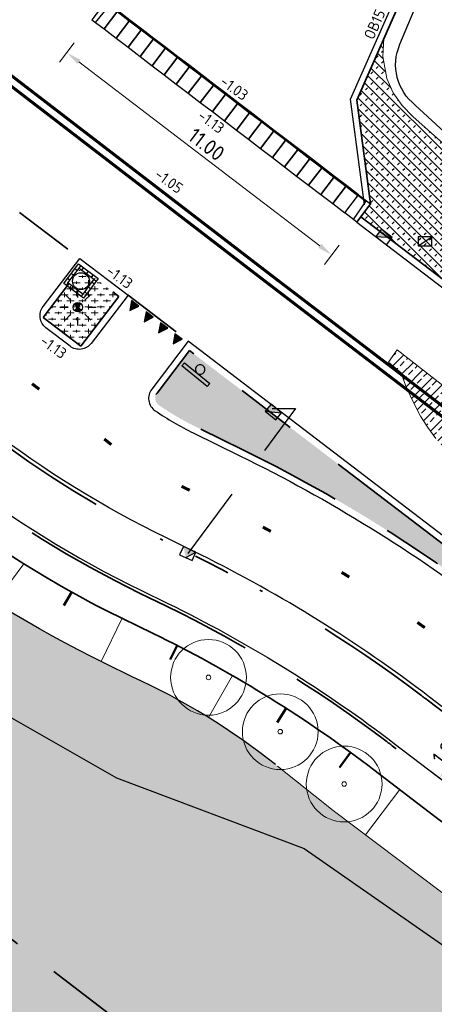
# Model space of a CAD drawing. Header units: metres. Extents: x -1 to 222837, y -2 to 853657.
# Tile 199 of 256: x 111236 to 111250, y 426572 to 426605. Entities that reach past the tile are written whole.
import ezdxf
from ezdxf.enums import TextEntityAlignment as Align

# ---------------------------------------------------------------- set-up
doc = ezdxf.new("R2010")
doc.units = ezdxf.units.M
doc.header["$XCLIPFRAME"] = 0
for name, pattern in [('1-1', [20, 10, -10]), ('AL-TEKENBLADGRENS', [11.5, 2.5, -1.5, 1, -1.5, 1, -1.5, 2.5]), ('RI-HWA_KOLKAANSLUITING', [4.3, 2.5, -1.8]), ('VH-AMSTELBAND', [30, 16, -4, 0, -2, 2, -2, 0, -4]), ('VH-OPSLUITBAND_100X200', [16, 8, -2, 4, -2]), ('VH-TROTTOIRBAND_130-150', [15, 5, -2, 2, -2, 2, -2]), ('XX-HIDDEN', [4, 2, -2])]:
    doc.linetypes.add(name, pattern=pattern)
doc.layers.add('A- Bestaand water', color=7, linetype='Continuous', true_color=0x5cadff)
for name, color, linetype in [('A-Maatvoering', 30, 'Continuous'), ('BORD-ZWART', 7, 'Continuous'), ('GreenToColour', 30, 'Continuous'), ('STEDIN BOVENGRONDS', 7, 'Continuous'), ('Verkeersbord', 7, 'Continuous'), ('X-REF', 7, 'Continuous')]:
    doc.layers.add(name, color=color, linetype=linetype)
for name, color, linetype, lineweight in [('B-ALG', 8, 'Continuous', 5), ('B-ALG_BEstaand asfalt', 8, 'Continuous', 5), ('B-GRN-BOOM', 74, 'Continuous', 15), ('B-GRS-WERKGRENS', 4, 'WERKGRENS', 25), ('B-GV-GR-BOOM-S', 95, 'Continuous', 13), ('B-OI-RI-GWA_KOLK-S', 30, 'Continuous', 30), ('B-OI-RI-GWA_RIOOLPUT-S', 30, 'Continuous', 30), ('Inritband', 200, 'Continuous', 25), ('N-KL-RIOOL-PUTDEKSEL', 10, 'Continuous', 25), ('N-WE-GR-BOS-A', 42, 'Continuous', 18), ('N-WE-GW-BERM-G', 90, 'Continuous', 35), ('N-WE-GW-TALUDARCERING_KORT-G', 90, 'Continuous', 50), ('N-WE-GW-TALUDARCERING_LANG-G', 90, 'Continuous', 18), ('N-WE-RI-HWA_KOLK-S', 150, 'Continuous', 25), ('N-WE-VH-KANTOPSLUITING_OB 150 250', 140, 'VH-OPSLUITBAND_100X200', 35), ('N-WE-VH-KANTOPSLUITING_OPSLUITBAND_100X200-G VOETPAD', 150, 'VH-OPSLUITBAND_100X200', 35), ('N-WE-VH-KANTOPSLUITING_RWSBAND-G', 210, 'VH-TROTTOIRBAND_130-150', 35), ('N-WE-VH-KANTOPSLUITING_VOORKANT OB 100X200', 7, 'Continuous', 25), ('N-WE-VH-KANTOPSLUITING_VOORKANT OB 150 250', 7, 'Continuous', 25), ('N-WE-VH-KANTOPSLUITING_VOORKANT RIJWIELPADBAND', 7, 'Continuous', 25), ('N-WE-VH-KANTOPSLUITING_VOORKANT RWS-BAND', 7, 'Continuous', 25), ('N-WE-VH-MATERIAALGRENS-G', 7, 'XX-HIDDEN', 35), ('N-WE-VH-Trottoirband 150x170', 60, 'VH-AMSTELBAND', 35), ('N-WE-VH-VERHARDING_ASFALT-A', 252, 'Continuous', 18), ('N-WE-VH-VERHARDING_ASFALT-G', 7, 'Continuous', 35), ('N-WE-VW-MARKERING_DWARS-S', 7, 'Continuous', 25), ('N-WE-VW-MARKERING_LANGS-G', 7, 'Continuous', 35), ('N-WE-VW-MARKERING_LANGS_STREEP-G', 7, 'Continuous', 35), ('N-WTR-DAMWAND', 140, 'DAMWAND', 25), ('SLD-n-wm_wegmarkering', 7, 'Continuous', 25), ('X-XX-AL-HOOGTELABEL-T25', 7, 'Continuous', 25), ('X-XX-AL-TEKENBLADGRENS-G blad 2', 7, 'AL-TEKENBLADGRENS', 35)]:
    doc.layers.add(name, color=color, linetype=linetype, lineweight=lineweight)
doc.layers.add('N-WE-RI-HWA_KOLKAANSLUITING-G', color=7, linetype='RI-HWA_KOLKAANSLUITING', lineweight=25, true_color=0x0078f0)
doc.styles.add('NLCS-ISO', font='NLCS-ISO.ttf')
doc.styles.add('NLCS-ISO-ANNOTATIEF-T25', font='NLCS-ISO.ttf', dxfattribs={"height": 2.5})
doc.styles.add('NLCS-ISO-M1000-T25', font='NLCS-ISO.ttf')
doc.linetypes.add('DAMWAND', pattern='A,2.2,-1,[132,ltypeshp.shx,S=0.5,R=0,X=-1,Y=0],3.2', length=6.4)
doc.linetypes.add('WERKGRENS', pattern='A,2.5,-1,[133,ltypeshp.shx,S=1,R=0,X=-1,Y=0],-1,2.5', length=7)
doc.dimstyles.new('NLCS-ANNOTATIEF-T25-PIJL', dxfattribs={"dimtxt": 2.5, "dimasz": 2.5, "dimexe": 2, "dimexo": 2, "dimgap": 0.7, "dimtad": 1, "dimzin": 0, "dimdsep": 46, "dimtxsty": 'NLCS-ISO-ANNOTATIEF-T25', "dimcen": 0, "dimdle": 2, "dimclrd": 256, "dimclre": 256, "dimclrt": 256, "dimadec": 5, "dimazin": 0, "dimtfac": 1, "dimtofl": 0, "dimtmove": 1, "dimatfit": 0, "dimfxl": 2, "dimfxlon": 1, "dimtfillclr": 254, "dimtolj": 1, "dimtzin": 0, "dimlwd": 18, "dimlwe": 18, "dimarcsym": 0})
picture_1 = doc.add_image_def('image1.ecw', size_in_pixel=(400001, 250001))
picture_2 = doc.add_image_def('image2.ecw', size_in_pixel=(120000, 80000))
pattern_1 = [(0, (-0.75, 0), (0.2, 0.2), [0.24, -0.16]), (90, (-0.63, -0.08), (-0.8, 5e-17), [0.16, -0.24]), (90, (-0.43, 0.12), (-0.8, 5e-17), [0.16, -0.24]), (90, (-0.23, -0.04), (-0.8, 5e-17), [0.08, -0.32]), (90, (-0.03, 0.16), (-0.8, 5e-17), [0.08, -0.32])]

# ---------------------------------------------------------------- blocks, each defined once
blk = doc.blocks.new('inritband tussenstuk')
at = {"layer": 'Inritband', "flags": 128}
blk.add_lwpolyline([(0, 0.75), (0, 0), (0.5, 0), (0.5, 0.75)], close=True, dxfattribs=at)
blk.add_lwpolyline([(0, 0.72), (0.5, 0.72)], dxfattribs=at)
blk = doc.blocks.new('inritband zijkant')
at = {"layer": 'Inritband', "flags": 128}
blk.add_lwpolyline([(0, 0.75), (0, 0), (0.5, 0), (0.5, 0.75)], close=True, dxfattribs=at)
blk.add_lwpolyline([(0.144, 0), (0.18, 0.72), (0.5, 0.72)], dxfattribs=at)
blk = doc.blocks.new('N-SVW-MARKERING_DWARS_DRIEHOEK_30 30')
at = {"flags": 128}
blk.add_lwpolyline([(0.15, -0.15), (0.3, 0.15), (0, 0.15)], close=True, dxfattribs=at)
blk.add_solid([(0, 0.15), (0.3, 0.15), (0.15, -0.15), (0.3, 0.15)])
blk = doc.blocks.new('SGR-BOOM_01')
at = {"layer": 'B-GRN-BOOM'}
for radius in [2.5, 0.15]:
    blk.add_circle((0, 0), radius, dxfattribs=at)
blk = doc.blocks.new('*D217')
at = {"layer": 'A-Maatvoering', "linetype": 'Continuous', "lineweight": 18, "transparency": 16777216}
for p, q in [((111251.564, 426580.859), (111250.928, 426581.344)), ((111250.943, 426580.704), (111250.458, 426580.068)), ((111250.473, 426579.428), (111249.837, 426579.913))]:
    blk.add_line(p, q, dxfattribs=at)
at = {"layer": 'A-Maatvoering', "transparency": 16777216}
for points in [[(111250.877, 426580.755), (111251.009, 426580.654), (111251.246, 426581.102)], [(111250.392, 426580.119), (111250.524, 426580.018), (111250.155, 426579.671)]]:
    blk.add_solid(points, dxfattribs=at)
at = {"layer": 'Defpoints', "color": 0, "transparency": 16777216}
for p in [(111252.02, 426580.512), (111250.155, 426579.671), (111250.928, 426579.081)]:
    blk.add_point(p, dxfattribs=at)
at = {"layer": 'A-Maatvoering', "transparency": 16777216, "insert": (111250.391, 426580.623), "char_height": 0.5, "attachment_point": 5, "rotation": 52.666, "style": 'NLCS-ISO-ANNOTATIEF-T25'}
blk.add_mtext('\\A1;1.80', dxfattribs=at)
blk = doc.blocks.new('30')
at = {"layer": 'SLD-n-wm_wegmarkering'}
blk.add_solid([(-0.15, -0.05), (-0.15, 0.05), (0.15, -0.05), (0.15, 0.05)], dxfattribs=at)
blk = doc.blocks.new('*U338')
at = {"layer": 'SLD-n-wm_wegmarkering'}
blk.add_blockref('30', (0.15, 0), dxfattribs=at)
blk = doc.blocks.new('*U339')
at = {"layer": 'SLD-n-wm_wegmarkering', "color": 0, "linetype": 'ByBlock', "lineweight": -2, "transparency": 16777216}
for p, rotation in [((111236.702, 426592.667), 322.7389025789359), ((111239.086, 426590.846), 321.4093312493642), ((111241.64, 426589.286), 333.9758878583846), ((111244.322, 426587.942), 331.9387230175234), ((111246.924, 426586.45), 328.3762911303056), ((111249.427, 426584.798), 324.8138592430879)]:
    blk.add_blockref('*U338', p, dxfattribs=dict(at, rotation=rotation))
blk = doc.blocks.new('B-SRI-KOLK_TROTTOIR-SO')
at = {"color": 0}
blk.add_line((-1.125, 0), (1.125, 1.5), dxfattribs=at)
blk.add_3dface([(-1.125, 0), (1.125, 0), (1.125, 1.5), (-1.125, 1.5)], dxfattribs=at)
blk = doc.blocks.new('B-SRI-PUT_GWA-SO')
at = {"layer": 'N-KL-RIOOL-PUTDEKSEL'}
for p, q in [((-2, 2), (2.05, 2)), ((-2, -2.05), (-2, 2)), ((-1.5, 1.5), (-1.5, 2)), ((-0.95, 1.5), (-0.95, 2)), ((0.05, 1.5), (0.05, 2)), ((1.05, 1.5), (1.05, 2)), ((2.05, 2), (2.05, -2.05)), ((-1.5, 1), (-2, 1)), ((-1.5, 0), (-2, 0)), ((-1.5, 1.5), (1.55, 1.5)), ((-1.5, -1.55), (-1.5, 1.5)), ((1.55, 1.5), (1.55, -1.55)), ((1.55, 1.5), (2.05, 1.5)), ((1.55, 0.95), (2.05, 0.95)), ((-1.5, -1), (-2, -1)), ((-1.5, -1.55), (-1.5, -2.05)), ((1.55, -1.55), (-1.5, -1.55)), ((-0.5, -1.55), (-0.5, -2.05)), ((0.5, -1.55), (0.5, -2.05)), ((1.55, -0.05), (2.05, -0.05)), ((1.55, -1.05), (2.05, -1.05)), ((1.55, -1.55), (1.55, -2.05)), ((2.05, -2.05), (-2, -2.05))]:
    blk.add_line(p, q, dxfattribs=at)
blk.add_circle((0.03, -0.02), 1.39, dxfattribs=at)
blk = doc.blocks.new('N-SRI-KOLK_TROTTOIR-SO')
blk.add_hatch(color=256).paths.add_polyline_path([(1.125, 1.5), (-1.125, 1.5), (-1.125, 0)])
blk.add_line((-1.125, 0), (1.125, 1.5))
at = {"flags": 128}
blk.add_lwpolyline([(-1.125, 0), (1.125, 0), (1.125, 1.5), (-1.125, 1.5)], close=True, dxfattribs=at)
blk = doc.blocks.new('TK in rijwielpadband')
at = {"layer": 'N-WE-RI-HWA_KOLK-S'}
blk.add_hatch(color=256, dxfattribs=at).paths.add_polyline_path([(2.25, 1.5), (0, 1.5), (1.125, 0)])
blk.add_line((1.125, 0), (2.25, 1.5), dxfattribs=at)
at = {"layer": 'N-WE-RI-HWA_KOLK-S', "flags": 128}
blk.add_lwpolyline([(0, 0), (2.25, 0), (2.25, 1.5), (0, 1.5)], close=True, dxfattribs=at)
blk = doc.blocks.new('*D484')
at = {"layer": 'A-Maatvoering', "linetype": 'Continuous', "lineweight": 18, "transparency": 16777216}
for p, q in [((111238.095, 426603.903), (111237.609, 426603.267)), ((111238.25, 426603.282), (111246.202, 426597.217)), ((111246.842, 426597.232), (111246.356, 426596.595))]:
    blk.add_line(p, q, dxfattribs=at)
at = {"layer": 'A-Maatvoering', "transparency": 16777216}
for points in [[(111238.3, 426603.348), (111238.199, 426603.216), (111237.852, 426603.585)], [(111246.252, 426597.283), (111246.151, 426597.151), (111246.599, 426596.914)]]:
    blk.add_solid(points, dxfattribs=at)
at = {"layer": 'Defpoints', "color": 0, "transparency": 16777216}
for p in [(111238.681, 426604.671), (111247.428, 426598), (111246.599, 426596.914)]:
    blk.add_point(p, dxfattribs=at)
at = {"layer": 'A-Maatvoering', "transparency": 16777216, "insert": (111242.462, 426600.559), "char_height": 0.5, "attachment_point": 5, "rotation": 322.6664, "style": 'NLCS-ISO-ANNOTATIEF-T25'}
blk.add_mtext('\\A1;11.00', dxfattribs=at)
blk = doc.blocks.new('Lichtmast hergebruik')
h = blk.add_hatch(color=256)
h.dxf.hatch_style = 1
h.paths.add_polyline_path([(-0.58, 0.5), (0, 0), (0.5, 0.58, 0.414214)])
h = blk.add_hatch(color=256)
h.dxf.hatch_style = 1
h.paths.add_polyline_path([(0.58, -0.5), (0, 0), (-0.5, -0.58, 0.414214)])
for p, q in [((-2.12, 2.12), (-1.15, 1.15)), ((0, 1.62), (0, 3)), ((1.15, 1.15), (2.12, 2.12)), ((-3, 0), (-1.62, 0)), ((-2.12, -2.12), (-1.15, -1.15)), ((1.15, -1.15), (2.12, -2.12)), ((1.62, 0), (3, 0)), ((0, -3), (0, -1.62))]:
    blk.add_line(p, q)
at = {"flags": 128}
for points in [[(-0.58, 0.5), (0.58, -0.5)], [(-0.5, -0.58), (0.5, 0.58)]]:
    blk.add_lwpolyline(points, dxfattribs=at)
blk.add_circle((0, 0), 0.77)
at = {"style": 'NLCS-ISO'}
blk.add_attdef('TYPE', text='', height=1.8, dxfattribs=at).set_placement((0, 3), align=Align.BOTTOM_CENTER)
blk = doc.blocks.new('nieuw verkeersbord')
at = {"layer": 'BORD-ZWART'}
h = blk.add_hatch(color=256, dxfattribs=at)
edge = h.paths.add_edge_path(flags=16)
edge.add_ellipse((0, 0), major_axis=(0.111, 0.111), ratio=1, start_angle=0, end_angle=360, ccw=False)
edge = h.paths.add_edge_path()
edge.add_line((-0.315, -0.464), (0.515, 0.223))
blk.add_hatch(color=256, dxfattribs=at).paths.add_polyline_path([(0.603, 0.117), (-0.228, -0.57), (-0.315, -0.464), (0.515, 0.223)])
blk.add_lwpolyline([(0.603, 0.117), (-0.228, -0.57), (-0.315, -0.464), (0.515, 0.223)], close=True, dxfattribs=at)
at = {"layer": 'BORD-ZWART', "extrusion": (0, 0, -1)}
blk.add_ellipse((0, 0), major_axis=(0.111, 0.111), ratio=1, start_param=-1.47675163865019, end_param=4.806433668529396, dxfattribs=at)

msp = doc.modelspace()

# ---------------------------------------------------------------- hatches: boundary and pattern name
at = {"layer": 'A- Bestaand water', "transparency": 33554559}
h = msp.add_hatch(color=256, dxfattribs=at)
edge = h.paths.add_edge_path()
edge.add_arc((111256.4956, 426619.0339), 39.61, 224.57379, 240.75801)
edge.add_arc((111246.4155, 426600.0309), 18.1111, 239.21579, 244.04643)
edge.add_line((111238.4893, 426583.7463), (111240.0034, 426583.0071))
edge.add_arc((111230.7167, 426562.5147), 22.4984, 51.41507, 65.62102, ccw=False)
edge.add_line((111244.7484, 426580.1014), (111246.648, 426578.596))
edge.add_line((111246.648, 426578.596), (111254.469, 426572.704))
edge.add_line((111254.469, 426572.704), (111259.385, 426568.724))
edge.add_line((111259.385, 426568.724), (111270.832, 426560.101))
edge.add_line((111270.832, 426560.101), (111278.109, 426554.365))
edge.add_line((111278.109, 426554.365), (111287.209, 426546.959))
edge.add_line((111287.209, 426546.959), (111292.503, 426542.54))
edge.add_line((111292.503, 426542.54), (111292.612, 426542.348))
edge.add_line((111292.612, 426542.348), (111292.447, 426542.14))
edge.add_line((111292.447, 426542.14), (111296.725, 426538.569))
edge.add_line((111296.725, 426538.569), (111296.7482, 426538.5894))
edge.add_line((111296.7482, 426538.5894), (111297.829, 426537.696))
edge.add_line((111297.829, 426537.696), (111297.8469, 426537.7179))
edge.add_line((111297.8469, 426537.7179), (111299.383, 426536.5193))
edge.add_line((111299.383, 426536.5193), (111302.489, 426532.995))
edge.add_line((111302.489, 426532.995), (111303.621, 426531.608))
edge.add_line((111303.621, 426531.608), (111304.622, 426529.535))
edge.add_line((111304.622, 426529.535), (111305.343, 426527.916))
edge.add_line((111305.343, 426527.916), (111304.322, 426525.176))
edge.add_line((111304.322, 426525.176), (111302.6345, 426520.678))
edge.add_line((111302.6345, 426520.678), (111290.568, 426518.506))
edge.add_line((111290.568, 426518.506), (111289.491, 426519.434))
edge.add_line((111289.491, 426519.434), (111288.293, 426520.171))
edge.add_line((111288.293, 426520.171), (111278.311, 426525.97))
edge.add_line((111278.311, 426525.97), (111257.935, 426536.092))
edge.add_line((111257.935, 426536.092), (111244.969, 426545.458))
edge.add_line((111244.969, 426545.458), (111227.04, 426558.781))
edge.add_line((111227.04, 426558.781), (111210.884, 426573.193))
edge.add_line((111210.884, 426573.193), (111200.326, 426581.074))
edge.add_line((111200.326, 426581.074), (111195.433, 426585.338))
edge.add_line((111195.433, 426585.338), (111190.964, 426587.048))
edge.add_line((111190.964, 426587.048), (111187.37, 426583.84))
edge.add_line((111187.37, 426583.84), (111179.4001, 426571.7456))
edge.add_line((111179.4001, 426571.7456), (111144.382, 426589.9562))
edge.add_line((111144.382, 426589.9562), (111148.01, 426612.82))
edge.add_line((111148.01, 426612.82), (111148.176, 426613.63))
edge.add_line((111148.176, 426613.63), (111148.804, 426614.31))
edge.add_line((111148.804, 426614.31), (111149.867, 426614.863))
edge.add_line((111149.867, 426614.863), (111150.898, 426615.204))
edge.add_line((111150.898, 426615.204), (111152.27, 426615.307))
edge.add_line((111152.27, 426615.307), (111190.939, 426611.131))
edge.add_line((111190.939, 426611.131), (111198.455, 426610.37))
edge.add_line((111198.455, 426610.37), (111205.4671, 426609.705))
edge.add_line((111205.4671, 426609.705), (111214.688, 426603.201))
edge.add_line((111214.688, 426603.201), (111220.0833, 426599.2513))
edge.add_arc((111192.9908, 426564.2958), 44.2255, 41.50622, 52.22228, ccw=False)
edge.add_line((111226.1105, 426593.6041), (111227.2398, 426592.3212))
edge.add_arc((111240.8335, 426604.2871), 18.11, 221.35602, 226.11558)
at = {"layer": 'GreenToColour', "transparency": 33554559}
h = msp.add_hatch(dxfattribs=at)
h.set_pattern_fill('AGR-PLANTGATVERBETERING_02', color=256, style=0, pattern_type=2)
h.set_pattern_definition([(135, (106543.32906, 432801.75638), (-0.176776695, -0.176776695), []), (45, (106543.32906, 432801.91638), (-0.176776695, 0.176776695), [0.09, -0.16])])
h.paths.add_polyline_path([(111258.1256, 426590.1168), (111259.4687, 426591.8777), (111258.875, 426592.343), (111256.365, 426594.886), (111255.706, 426595.58), (111254.992, 426596.336), (111254.914, 426596.4261), (111254.8336, 426596.5141), (111254.751, 426596.6), (111254.65, 426596.6992), (111254.546, 426596.7952), (111254.439, 426596.888), (111249.28, 426601.475), (111248.919, 426601.8388), (111248.6301, 426602.2622), (111248.423, 426602.731), (111248.2816, 426603.454), (111248.3234, 426604.0503), (111247.426, 426602.02), (111247.8824, 426598.5961), (111247.5611, 426598.1748)])
at = {"layer": 'N-WE-GR-BOS-A', "transparency": 33554559}
h = msp.add_hatch(dxfattribs=at)
h.set_pattern_fill('AGR-BOSPLANTSOEN', color=102, scale=0.2, style=0, pattern_type=2)
h.set_pattern_definition(pattern_1)
h.paths.add_polyline_path([(111239.5625, 426595.5473), (111238.3221, 426596.4933), (111237.0728, 426594.8554), (111238.3132, 426593.9093)])
h = msp.add_hatch(dxfattribs=at)
h.set_pattern_fill('AGR-BOSPLANTSOEN', color=102, scale=0.2, style=0, pattern_type=2)
h.set_pattern_definition(pattern_1)
edge = h.paths.add_edge_path()
edge.add_arc((111241.0509, 426592.1892), 0.28, 142.66596, 234.75432, ccw=False)
edge.add_line((111240.8283, 426592.359), (111241.9001, 426593.7643))
edge.add_line((111241.9001, 426593.7643), (111253.3722, 426585.0141))
edge.add_line((111253.3722, 426585.0141), (111296.0275, 426552.4795))
edge.add_line((111296.0275, 426552.4795), (111299.6358, 426549.7251))
edge.add_arc((111299.466, 426549.5025), 0.28, -37.36443, 52.66596, ccw=False)
edge.add_arc((111299.466, 426549.5025), 0.28, 232.66596, 322.63557, ccw=False)
edge.add_line((111299.2961, 426549.2799), (111295.6211, 426552.0851))
edge.add_line((111295.6211, 426552.0851), (111254.0908, 426583.7617))
edge.add_line((111254.0908, 426583.7617), (111252.0806, 426585.2949))
edge.add_arc((111221.6242, 426545.3643), 50.22, 52.66596, 63.97589)
edge.add_line((111243.6582, 426590.4925), (111242.1236, 426591.2418))
edge.add_arc((111246.4114, 426600.0236), 9.7727, 235.59441, 243.97589, ccw=False)
at = {"layer": 'N-WE-VH-VERHARDING_ASFALT-A', "transparency": 33554559}
h = msp.add_hatch(dxfattribs=at)
h.set_pattern_fill('AVH-ASFALT_LAAG2-D', color=256, scale=20, style=0, pattern_type=2)
h.set_pattern_definition([(45, (107770.70876, 433861.11063), (-0.282842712, 0.282842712), []), (45, (107770.94876, 433861.11063), (-0.282842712, 0.282842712), [0.2, -0.1])])
h.paths.add_polyline_path([(111252.717, 426590.702), (111248.755, 426593.79), (111248.4685, 426593.3802), (111248.8921, 426593.027), (111248.9064, 426592.9796), (111249.0353, 426592.6236), (111249.1832, 426592.2749), (111249.3496, 426591.9347), (111249.534, 426591.604), (111249.7743, 426591.2269), (111250.038, 426590.8659), (111250.3242, 426590.5223), (111250.6316, 426590.1977), (111250.9589, 426589.8931), (111251.305, 426589.61), (111251.9265, 426589.2147), (111252.548, 426588.8194), (111253.1695, 426588.424), (111253.791, 426588.0287), (111254.4125, 426587.6333), (111255.034, 426587.238), (111255.4765, 426586.9748), (111255.919, 426586.7117), (111256.3615, 426586.4485), (111256.804, 426586.1853), (111257.2465, 426585.9222), (111257.689, 426585.659), (111258.1093, 426585.409), (111258.5297, 426585.159), (111258.95, 426584.909), (111259.3703, 426584.659), (111259.7103, 426584.4568), (111260.3176, 426584.0293), (111260.6576, 426584.4961), (111260.3761, 426584.7015), (111258.392, 426586.236)])

# ---------------------------------------------------------------- linework, layer by layer
at = {"layer": 'B-ALG'}
for points in [[(111296.1689, 426563.6973), (111290.778, 426567.784), (111284.412, 426572.63), (111278.455, 426577.151), (111271.522, 426582.468), (111266.382, 426586.46), (111258.875, 426592.343), (111256.365, 426594.886), (111255.706, 426595.58), (111254.992, 426596.336), (111254.914, 426596.4261), (111254.8336, 426596.5141), (111254.751, 426596.6), (111254.65, 426596.6992), (111254.546, 426596.7952), (111254.439, 426596.888), (111249.28, 426601.475), (111248.919, 426601.8388), (111248.6301, 426602.2622), (111248.423, 426602.731), (111248.2816, 426603.454), (111248.3234, 426604.0503)], [(111244.8035, 426580.0577), (111246.648, 426578.596), (111254.469, 426572.704), (111259.385, 426568.724), (111270.832, 426560.101), (111278.109, 426554.365), (111287.209, 426546.959), (111292.503, 426542.54)]]:
    msp.add_lwpolyline(points, dxfattribs=at)
at = {"layer": 'B-ALG_BEstaand asfalt'}
msp.add_lwpolyline([(111250.038, 426590.8659), (111249.7743, 426591.2269), (111249.534, 426591.604), (111249.3496, 426591.9347), (111249.1832, 426592.2749), (111249.0353, 426592.6236), (111248.9064, 426592.9796), (111248.8921, 426593.027), (111248.4685, 426593.3802), (111248.755, 426593.79), (111252.717, 426590.702)], dxfattribs=at)
at = {"layer": 'B-GRS-WERKGRENS', "flags": 128}
msp.add_lwpolyline([(110696.0424, 426984.6552), (110683.8611, 426993.0575), (110681.5434, 426989.648), (110647.8047, 426943.6556), (110640.0829, 426933.4366), (110631.1128, 426920.9005, 0.1052077), (110625.3199, 426903.2705), (110623.1195, 426903.1135), (110622.8302, 426899.1404), (110622.8257, 426889.069), (110624.314, 426881.9131), (110619.9478, 426879.8593), (110610.3848, 426873.2075), (110605.3942, 426863.2003), (110609.4478, 426861.4866), (110615.1856, 426858.5041), (110624.3283, 426850.7908), (110624.9802, 426851.6022), (110633.8741, 426844.4563), (110643.0504, 426836.1435), (110655.3674, 426823.3669), (110656.8702, 426821.845), (110655.5569, 426820.1319), (110651.9971, 426815.8251), (110661.0857, 426808.031), (110673.7143, 426797.8916), (110678.9933, 426800.935), (110682.0087, 426797.6368), (110681.3441, 426795.8887), (110682.3406, 426793.9995), (110688.6092, 426792.8127), (110694.4162, 426788.3905), (110707.3498, 426779.7534), (110715.9972, 426773.9651), (110732.7151, 426767.339), (110745.7247, 426763.2028), (110771.1914, 426758.373, 0.0609615), (110771.6742, 426758.3185), (110776.6174, 426758.3652, 0.2032449), (110778.0492, 426758.9882), (110779.3918, 426760.4028), (110780.9873, 426760.4434), (110817.1705, 426756.6066), (110816.6589, 426751.3461), (110815.9469, 426746.519), (110856.8361, 426742.5539), (110868.464, 426743.0015), (110903.6966, 426739.1644), (110904.3848, 426743.7349), (110908.755, 426743.0671), (110933.5332, 426740.8075), (110948.0408, 426738.8473), (110947.4256, 426740.8728), (110946.1413, 426744.2355), (110945.7955, 426745.6803), (110945.6322, 426748.1471), (110946.284, 426749.2657), (110950.55, 426751.1074), (110955.1425, 426754.8833), (110957.03, 426770.6443, -0.1858071), (110962.3439, 426783.753), (110989.6664, 426800.1273), (111094.2752, 426788.8928), (111096.9393, 426786.2536), (111113.387, 426770.3931), (111118.0944, 426765.9923), (111122.4936, 426760.6996), (111125.9314, 426762.8446), (111132.5526, 426748.3003), (111130.756, 426746.1019), (111135.8274, 426730.5828), (111138.6736, 426726.3465), (111145.5036, 426725.3036), (111154.9471, 426706.8249), (111165.7603, 426690.152), (111168.851, 426684.8194, -0.4623624), (111168.5963, 426684.1014), (111167.0071, 426683.4965, 0.420484), (111166.7216, 426682.8413), (111168.1987, 426679.1971, 0.4081062), (111168.8402, 426678.9177), (111171.0563, 426679.7624, -0.3865109), (111171.6824, 426679.5171), (111181.5181, 426659.6501, -0.0508334), (111182.4436, 426652.4704), (111182.0314, 426643.923, 0.1424738), (111183.8712, 426635.0932), (111183.4465, 426634.9245, 0.4355486), (111183.181, 426634.2421), (111186.4656, 426627.4501, 0.391009), (111187.0968, 426627.2017), (111187.7695, 426627.4631, -0.6217047), (111188.6778, 426626.8695), (111191.3536, 426623.2086), (111193.4941, 426621.7053, 0.0312453), (111201.9852, 426616.7325), (111203.0999, 426614.7511), (111204.682, 426609.1244), (111214.9386, 426601.3343), (111217.1204, 426598.7395), (111225.8995, 426589.0359), (111234.1322, 426582.7269), (111239.4891, 426579.6722), (111245.6835, 426577.3486), (111253.4749, 426571.9169), (111263.6, 426564.0526), (111282.5854, 426548.9024), (111301.6692, 426532.7467, 0.3053725), (111302.2245, 426532.6856), (111306.0353, 426534.6841, -0.2980823), (111306.5802, 426534.6315), (111324.4609, 426520.2968), (111328.5947, 426517.3176), (111334.5617, 426512.1897), (111347.6676, 426496.9046), (111348.8032, 426495.5161), (111350.8304, 426490.6816), (111350.3674, 426489.5288), (111350.1567, 426488.113), (111358.3017, 426484.7489), (111354.8474, 426480.6644), (111368.3123, 426468.1831), (111377.3553, 426476.996, 0.1363374), (111383.9435, 426482.7516), (111385.2075, 426486.335, 0.1290898), (111392.5323, 426491.085), (111402.9598, 426500.6813), (111414.8163, 426512.1936), (111417.8476, 426515.9853), (111419.2589, 426514.9338), (111421.3759, 426518.0123), (111420.2224, 426518.9196), (111422.81, 426522.1924), (111426.863, 426530.0682, 0.0350706), (111434.8335, 426544.8206), (111439.2413, 426554.0134, -0.0523081), (111448.8827, 426568.1194, -0.040521), (111456.7487, 426576.4924, -0.0466952), (111473.4248, 426590.6198), (111485.5951, 426597.7662, -0.0126767), (111492.9285, 426600.958), (111508.0649, 426606.5204, 0.4105065), (111508.3639, 426607.1562), (111505.5678, 426615.0734, 0.4168207), (111504.9257, 426615.3769, 0.0905865), (111453.5553, 426585.3427, 0.0753554), (111438.7111, 426569.8858), (111431.5958, 426575.2906), (111449.9864, 426597.6332, -0.0167918), (111466.0879, 426610.5482, -0.0557367), (111491.1449, 426625.909), (111496.7623, 426628.282), (111500.0134, 426627.408), (111496.8382, 426635.2441, 0.4365131), (111496.1526, 426635.5043), (111483.8851, 426629.4186), (111469.1011, 426620.6492), (111459.7603, 426613.6987), (111449.6345, 426605.6254), (111441.1156, 426596.9369), (111429.1984, 426582.1603), (111431.0516, 426580.4575), (111406.3855, 426549.5491), (111397.0353, 426537.6586), (111395.2825, 426538.9636), (111392.9955, 426535.9501), (111394.7182, 426534.652), (111385.0563, 426522.0908), (111383.9989, 426523.6376), (111382.3412, 426528.1461), (111377.4375, 426522.2271), (111374.2352, 426518.6692), (111371.5931, 426517.349), (111368.7588, 426516.8835, -0.1652702), (111368.4414, 426516.9363), (111351.2649, 426526.1508), (111324.3951, 426546.666, -0.3657024), (111324.2558, 426547.2959), (111327.3573, 426553.7283), (111318.6307, 426557.5297), (111316.993, 426553.8053, -0.292044), (111316.5453, 426553.5067), (111315.0912, 426553.4777, -0.1776704), (111314.7655, 426553.5899), (111310.1408, 426557.3558), (111311.2887, 426558.5858), (111304.2587, 426562.7405), (111301.5045, 426560.4492), (111295.9509, 426564.4743), (111281.0543, 426575.6912), (111258.9288, 426592.957), (111249.3591, 426601.8548, -0.343865), (111248.8513, 426603.8594), (111251.0811, 426609.1697), (111244.5637, 426612.1342), (111243.3013, 426609.3809, -0.38751), (111240.247, 426608.7097), (111235.9586, 426611.3734), (111222.8523, 426621.7349, -0.1019607), (111210.3565, 426637.5663), (111200.0165, 426658.1073), (111201.4139, 426658.6408), (111199.3001, 426663.2598), (111197.9906, 426662.7333), (111191.4076, 426676.6319), (111174.4849, 426716.3816), (111175.4097, 426716.7231), (111171.0205, 426729.4174), (111175.0412, 426731.185), (111170.1325, 426742.3426), (111166.2238, 426740.4392, -0.410464), (111165.5682, 426740.6918), (111138.6135, 426800.3934), (111133.3697, 426808.996), (111125.2446, 426812.7715), (111122.0804, 426814.7113), (111120.4075, 426811.7274), (111112.4651, 426815.0539), (111113.977, 426818.0228), (111102.5934, 426823.5257), (111102.2145, 426825.6444), (111101.5386, 426826.104), (111098.4509, 426820.0386), (111098.1228, 426816.7559, -0.4783147), (111097.1304, 426815.9869), (111079.7528, 426814.8965), (111037.4827, 426818.9619), (111036.1483, 426820.676), (111025.3219, 426821.8651, -0.5882687), (111024.7204, 426822.5699), (111025.1154, 426826.7463), (111011.1397, 426828.3732), (111010.5098, 426823.377), (110975.0569, 426827.1641, -0.4227405), (110973.7842, 426826.145), (110972.2564, 426826.4378), (110959.5596, 426833.3734), (110958.1603, 426830.409), (110957.3954, 426829.099), (110954.2397, 426830.6759, 0.4177603), (110954.0263, 426831.7812), (110953.0451, 426832.2923), (110947.7288, 426821.8867, 0.3948319), (110948.0794, 426820.5624), (110946.5009, 426817.2404, 0.3462481), (110946.8876, 426815.8708), (110948.0794, 426815.2823), (110932.6313, 426785.3128), (110928.0532, 426787.6811), (110926.0816, 426783.9946), (110917.98, 426788.1352), (110915.9109, 426784.42), (110924.7467, 426780.0296), (110923.0733, 426776.8554, -0.3567778), (110920.2972, 426775.4672), (110916.1875, 426776.0072), (110915.9141, 426771.5714), (110913.7365, 426768.8555), (110905.8767, 426769.8295), (110900.4014, 426769.4949), (110863.1263, 426773.5086), (110863.2476, 426775.3474), (110848.047, 426776.8987), (110848.3121, 426779.5808), (110834.4844, 426781.2506), (110832.1514, 426778.2107), (110815.8574, 426780.0038), (110815.8584, 426779.1503), (110801.2397, 426780.3392), (110782.6093, 426782.222), (110759.4143, 426784.7077), (110754.5988, 426785.9779), (110742.745, 426787.1149, -0.0827147), (110722.469, 426795.3305), (110715.9744, 426799.6762), (110697.6211, 426814.5447), (110698.7305, 426815.8539), (110693.1992, 426820.2996), (110694.4011, 426821.1956), (110690.4312, 426824.4068), (110689.2759, 426823.1938), (110680.9801, 426829.6825), (110667.8024, 426840.4947), (110648.298, 426856.8491), (110644.9707, 426860.4465), (110640.9767, 426865.7977, -0.1510224), (110633.0251, 426899.4367), (110633.3008, 426902.589), (110632.0835, 426902.7381, -0.0338708), (110634.6762, 426913.6872, -0.0642324), (110643.7421, 426928.4733), (110681.0035, 426978.4881), (110692.6868, 426980.9045)], format="xyb", close=True, dxfattribs=at)
at = {"layer": 'N-WE-GW-BERM-G'}
msp.add_lwpolyline([(111305.3856, 426535.9192), (111295.9031, 426543.385), (111295.5676, 426543.6491), (111292.8108, 426545.7518), (111250.6584, 426577.9029), (111250.1342, 426578.3028), (111250.0033, 426578.4026), (111247.9931, 426579.9359, 0.0014975), (111247.7855, 426580.0932, 0.0478879), (111240.701, 426584.4359), (111239.1668, 426585.185, -0.0087495), (111238.6518, 426585.4477, -0.0901919), (111227.9797, 426593.887), (111227.3052, 426594.6534, 0.049389), (111221.0372, 426600.4961), (111220.7441, 426600.7197), (111219.2149, 426601.886), (111215.9064, 426604.4095, -0.0431722), (111207.2954, 426612.2389, 0.0320921), (111204.9503, 426614.4679)], format="xyb", dxfattribs=at)
at = {"layer": 'N-WE-GW-TALUDARCERING_KORT-G'}
for p, q in [((111237.75, 426585.3521), (111238.0167, 426585.804)), ((111241.2619, 426583.5743), (111241.4992, 426584.036)), ((111244.7928, 426581.4952), (111245.0945, 426581.9657)), ((111246.8576, 426580.0173), (111247.2186, 426580.5131))]:
    msp.add_line(p, q, dxfattribs=at)
at = {"layer": 'N-WE-GW-TALUDARCERING_LANG-G'}
for p, q in [((111235.4809, 426585.4581), (111236.4328, 426586.7267)), ((111238.9795, 426583.507), (111239.6771, 426584.9358)), ((111242.5269, 426581.6641), (111243.3214, 426583.0438)), ((111247.7121, 426577.7944), (111248.8481, 426579.2838))]:
    msp.add_line(p, q, dxfattribs=at)
at = {"layer": 'N-WE-RI-HWA_KOLKAANSLUITING-G', "elevation": -1.194, "flags": 128}
msp.add_lwpolyline([(111244.6268, 426591.8555), (111245.4058, 426591.8473), (111241.843, 426587.0722)], dxfattribs=at)
at = {"layer": 'N-WE-VH-KANTOPSLUITING_OB 150 250', "flags": 128}
msp.add_lwpolyline([(111247.8824, 426598.5961), (111247.426, 426602.02), (111248.5975, 426604.6704), (111249.8038, 426607.3994)], dxfattribs=at)
at = {"layer": 'N-WE-VH-KANTOPSLUITING_OPSLUITBAND_100X200-G VOETPAD', "flags": 128}
msp.add_lwpolyline([(111188.4312, 426629.1074), (111188.4312, 426629.1074, 0.1422239), (111194.1165, 426622.5826), (111204.8439, 426615.6842, -0.0632586), (111207.6401, 426613.3393), (111208.1672, 426612.7697, 0.0424097), (111216.5129, 426605.2046), (111219.8213, 426602.6811), (111221.3505, 426601.5148), (111221.6437, 426601.2912, -0.049389), (111228.0558, 426595.3141), (111228.7077, 426594.5735, 0.0990195), (111240.2531, 426585.7674), (111241.1397, 426585.3345, -0.0478879), (111248.3872, 426580.8919, -0.0014975), (111248.5996, 426580.731), (111250.6097, 426579.1977), (111250.7406, 426579.0979), (111251.2649, 426578.698), (111293.4173, 426546.5469), (111296.1802, 426544.4396), (111296.5217, 426544.1707), (111311.9541, 426532.0205), (111315.8559, 426528.9486), (111333.5368, 426515.0281, -0.0514772), (111336.4093, 426512.2437), (111351.7362, 426493.9771, 0.0257042), (111352.8226, 426492.8097), (111352.1266, 426489.7951), (111351.9244, 426488.7909)], format="xyb", dxfattribs=at)
at = {"layer": 'N-WE-VH-KANTOPSLUITING_RWSBAND-G', "flags": 128}
msp.add_lwpolyline([(111247.5611, 426598.1748), (111272.1512, 426579.419, 0.021096), (111279.0523, 426574.6017), (111298.2216, 426562.3895, -0.0197524), (111303.1021, 426559.0022), (111305.1625, 426557.3934)], format="xyb", dxfattribs=at)
msp.add_lwpolyline([(111239.5625, 426595.5473), (111238.3132, 426593.9093), (111237.0728, 426594.8554), (111238.3221, 426596.4933)], close=True, dxfattribs=at)
msp.add_lwpolyline([(111298.4987, 426550.5945), (111296.2242, 426552.3294), (111296.0275, 426552.4795), (111253.3722, 426585.0141), (111241.9001, 426593.7643), (111240.8283, 426592.359, 0.4249299), (111240.8894, 426591.9605, 0.0365957), (111242.1239, 426591.2416), (111243.6582, 426590.4925, -0.049389), (111252.0806, 426585.2949), (111254.0908, 426583.7617), (111295.6211, 426552.0851), (111295.8014, 426551.9476), (111298.3645, 426549.9926), (111299.2961, 426549.2799, 0.4142136), (111299.6886, 426549.3327, 0.4142136), (111299.6358, 426549.7251)], format="xyb", close=True, dxfattribs=at)
at = {"layer": 'N-WE-VH-KANTOPSLUITING_VOORKANT OB 100X200', "flags": 128}
msp.add_lwpolyline([(111228.7828, 426594.6395, 0.0990195), (111240.297, 426585.8573), (111241.1836, 426585.4244, -0.0478879), (111248.4474, 426580.9718, -0.0014975), (111248.6602, 426580.8105), (111250.6704, 426579.2773), (111250.8013, 426579.1774), (111251.2532, 426578.8327), (111293.478, 426546.6264), (111296.2414, 426544.5186), (111296.5836, 426544.2492), (111312.016, 426532.0991), (111315.9177, 426529.0271), (111333.5987, 426515.1066, -0.0514772), (111336.4859, 426512.308), (111351.8128, 426494.0414, 0.026619), (111352.9327, 426492.8424)], format="xyb", dxfattribs=at)
at = {"layer": 'N-WE-VH-KANTOPSLUITING_VOORKANT OB 150 250', "flags": 128}
msp.add_lwpolyline([(111247.6842, 426598.5697), (111247.2203, 426602.0493), (111248.4146, 426604.7512), (111249.621, 426607.4804)], dxfattribs=at)
at = {"layer": 'N-WE-VH-KANTOPSLUITING_VOORKANT RIJWIELPADBAND', "flags": 128}
msp.add_lwpolyline([(111251.9657, 426580.704), (111251.8348, 426580.8039), (111249.8246, 426582.3371, 0.0014975), (111249.6026, 426582.5054, 0.0478879), (111242.026, 426587.1497), (111241.1394, 426587.5826, -0.0990195), (111230.224, 426595.9082), (111229.572, 426596.6488, 0.049389), (111222.8687, 426602.8973), (111222.5756, 426603.1209), (111221.0464, 426604.2873), (111217.7379, 426606.8108, -0.0423858), (111209.6498, 426614.1416), (111209.1228, 426614.7112, 0.0632586), (111205.9364, 426617.3832), (111195.2091, 426624.2817, -0.1421129), (111190.2662, 426629.9519)], format="xyb", dxfattribs=at)
at = {"layer": 'N-WE-VH-KANTOPSLUITING_VOORKANT RWS-BAND', "flags": 128}
msp.add_lwpolyline([(111247.4271, 426598.0003), (111272.0178, 426579.2441, 0.021096), (111278.9341, 426574.4162), (111298.1034, 426562.204, -0.0197524), (111302.9696, 426558.8266), (111305.738, 426556.6649), (111308.8821, 426554.192), (111310.2878, 426553.0853), (111322.9068, 426543.1502), (111324.3521, 426542.0123), (111358.6334, 426515.022, 0.1796501), (111375.8621, 426509.4756, 0.1117698), (111382.2514, 426511.2211)], format="xyb", dxfattribs=at)
for points in [[(111239.8709, 426595.5888), (111238.6579, 426593.9985, -0.4142136), (111237.9571, 426593.9042), (111237.162, 426594.5107, -0.4142136), (111237.0677, 426595.2115), (111238.2806, 426596.8017)], [(111295.668, 426551.7726), (111299.1627, 426549.1049, 0.4142136), (111299.8635, 426549.1993, 0.4142136), (111299.7692, 426549.9), (111296.0685, 426552.7248), (111253.5056, 426585.1891), (111241.8586, 426594.0726), (111240.6534, 426592.4924, 0.4294155), (111240.7686, 426591.7765, 0.0364594), (111242.0274, 426591.0439), (111243.5616, 426590.2948, -0.049389), (111251.9472, 426585.12), (111253.9574, 426583.5868), (111295.4877, 426551.9102)]]:
    msp.add_lwpolyline(points, format="xyb", close=True, dxfattribs=at)
at = {"layer": 'N-WE-VH-MATERIAALGRENS-G', "flags": 128}
for points in [[(111236.2928, 426598.3178), (111238.2806, 426596.8017)], [(111239.8709, 426595.5888), (111241.8586, 426594.0726)]]:
    msp.add_lwpolyline(points, dxfattribs=at)
at = {"layer": 'N-WE-VH-Trottoirband 150x170', "ltscale": 0.6, "flags": 128}
msp.add_lwpolyline([(111190.1574, 426629.9012, 0.1421101), (111195.1442, 426624.1807), (111205.8715, 426617.2823, -0.0632586), (111209.0347, 426614.6297), (111209.5618, 426614.0601, 0.0423873), (111217.6651, 426606.7153), (111220.9736, 426604.1919), (111222.5028, 426603.0255), (111222.7959, 426602.8019, -0.049389), (111229.482, 426596.5695), (111230.1339, 426595.8289, 0.0990195), (111241.0867, 426587.4748), (111241.9734, 426587.0419, -0.0478879), (111249.5304, 426582.4095, -0.0014975), (111249.7518, 426582.2417), (111251.762, 426580.7085), (111251.8929, 426580.6086), (111254.4228, 426578.679), (111294.5696, 426548.0576), (111296.4965, 426546.5879)], format="xyb", dxfattribs=at)
at = {"layer": 'N-WE-VH-VERHARDING_ASFALT-G', "flags": 128}
msp.add_lwpolyline([(111247.8824, 426598.5961), (111247.4276, 426597.9999)], dxfattribs=at)
at = {"layer": 'N-WE-VW-MARKERING_LANGS-G', "linetype": '1-1', "ltscale": 0.5, "const_width": 0.1, "flags": 128}
for points in [[(111233.6322, 426604.66), (111244.6325, 426596.2204), (111247.759, 426593.8357)], [(111233.4643, 426604.4359), (111244.4624, 426595.998), (111247.5892, 426593.6131)]]:
    msp.add_lwpolyline(points, dxfattribs=at)
at = {"layer": 'N-WE-VW-MARKERING_LANGS_STREEP-G', "const_width": 0.1, "flags": 128}
for points in [[(111247.759, 426593.8357), (111263.1072, 426582.1292), (111271.1398, 426576.0024), (111275.6659, 426572.5592)], [(111247.5892, 426593.6131), (111262.9374, 426581.9065), (111270.9701, 426575.7797), (111275.5013, 426572.3327)]]:
    msp.add_lwpolyline(points, dxfattribs=at)
at = {"layer": 'N-WTR-DAMWAND', "flags": 128}
msp.add_lwpolyline([(111244.738, 426580.1096, 0.0619242), (111240.0034, 426583.0071), (111239.1168, 426583.44, -0.0990195), (111226.7636, 426592.8622), (111226.1105, 426593.6041, 0.0466686), (111220.0943, 426599.2433, 0.0274134)], format="xyb", dxfattribs=at)
at = {"layer": 'X-XX-AL-TEKENBLADGRENS-G blad 2', "color": 4, "flags": 128}
msp.add_lwpolyline([(111202.9124, 426661.8171), (111352.4575, 426547.7538), (111322.461, 426508.4261), (111172.9158, 426622.4895)], close=True, dxfattribs=at)

# ---------------------------------------------------------------- block references
at = {"layer": 'B-GV-GR-BOOM-S', "xscale": 0.5, "yscale": 0.5, "zscale": 0.5}
for p in [(111242.529, 426582.985, -1.516), (111244.899, 426581.194, -1.458), (111247.009, 426579.469, -1.432)]:
    msp.add_blockref('SGR-BOOM_01', p, dxfattribs=at)
at = {"layer": 'B-OI-RI-GWA_KOLK-S', "xscale": 0.1999999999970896, "yscale": 0.1999999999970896, "zscale": 0.1999999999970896}
msp.add_blockref('B-SRI-KOLK_TROTTOIR-SO', (111249.683, 426597.216, -1.194), dxfattribs=at)
msp.add_blockref('B-SRI-KOLK_TROTTOIR-SO', (111249.683, 426597.216, -1.194), dxfattribs=at)
at = {"layer": 'B-OI-RI-GWA_RIOOLPUT-S', "xscale": 0.1999999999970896, "yscale": 0.1999999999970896, "zscale": 0.1999999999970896, "rotation": 323.2548047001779}
msp.add_blockref('B-SRI-PUT_GWA-SO', (111238.3136, 426596.0587, -1.229), dxfattribs=at)
at = {"layer": 'Inritband', "rotation": 322.665955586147}
for name, p in [('inritband zijkant', (111238.6806, 426604.6715)), ('inritband tussenstuk', (111239.0781, 426604.3682)), ('inritband tussenstuk', (111239.4757, 426604.065)), ('inritband tussenstuk', (111239.8733, 426603.7618)), ('inritband tussenstuk', (111240.2708, 426603.4585)), ('inritband tussenstuk', (111240.6684, 426603.1553)), ('inritband tussenstuk', (111241.0659, 426602.8521)), ('inritband tussenstuk', (111241.4635, 426602.5488)), ('inritband tussenstuk', (111241.861, 426602.2456)), ('inritband tussenstuk', (111242.2586, 426601.9424)), ('inritband tussenstuk', (111242.6561, 426601.6391)), ('inritband tussenstuk', (111243.0537, 426601.3359)), ('inritband tussenstuk', (111243.4513, 426601.0327)), ('inritband tussenstuk', (111243.8488, 426600.7295)), ('inritband tussenstuk', (111244.2464, 426600.4262)), ('inritband tussenstuk', (111244.6439, 426600.123)), ('inritband tussenstuk', (111245.0415, 426599.8198)), ('inritband tussenstuk', (111245.439, 426599.5165)), ('inritband tussenstuk', (111245.8366, 426599.2133)), ('inritband tussenstuk', (111246.2342, 426598.9101)), ('inritband tussenstuk', (111246.6317, 426598.6068))]:
    msp.add_blockref(name, p, dxfattribs=at)
at = {"layer": 'Inritband', "xscale": -1, "rotation": 322.665955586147}
msp.add_blockref('inritband zijkant', (111247.4268, 426598.0004), dxfattribs=at)
at = {"layer": 'N-WE-RI-HWA_KOLK-S', "xscale": 0.1999999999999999, "yscale": 0.1999999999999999, "zscale": 0.1999999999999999}
for p, rotation in [((111248.2303, 426597.3876), 321.984904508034), ((111244.5781, 426591.6213, -1.194), 320.868109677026)]:
    msp.add_blockref('N-SRI-KOLK_TROTTOIR-SO', p, dxfattribs=dict(at, rotation=rotation))
at = {"layer": 'N-WE-RI-HWA_KOLK-S', "color": 1, "xscale": 0.2, "yscale": 0.2, "zscale": 0.2, "rotation": 335.2686780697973}
msp.add_blockref('TK in rijwielpadband', (111241.5759, 426587.0301, -1.194), dxfattribs=at)
at = {"layer": 'N-WE-VW-MARKERING_DWARS-S', "rotation": 322.6659555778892}
for p in [(111239.8989, 426595.2886), (111240.376, 426594.9247), (111240.8531, 426594.5609), (111241.3302, 426594.197)]:
    msp.add_blockref('N-SVW-MARKERING_DWARS_DRIEHOEK_30 30', p, dxfattribs=at)
at = {"layer": 'SLD-n-wm_wegmarkering'}
msp.add_blockref('*U339', (0, 0), dxfattribs=at)
at = {"layer": 'STEDIN BOVENGRONDS', "color": 1, "xscale": 0.2, "yscale": 0.2, "zscale": 0.2}
msp.add_blockref('Lichtmast hergebruik', (111238.2152, 426595.1902), dxfattribs=at)
at = {"layer": 'Verkeersbord', "rotation": 281.2199153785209}
msp.add_blockref('nieuw verkeersbord', (111242.2546, 426593.141), dxfattribs=at)

# ---------------------------------------------------------------- texts
at = {"layer": 'X-XX-AL-HOOGTELABEL-T25', "char_height": 0.36, "attachment_point": 1, "style": 'NLCS-ISO-M1000-T25'}
for s, heights, insert, rotation in [('OB15', [0], (111247.6418, 426604.1321), 65.67346), ('\\pt0.72;-1.03', [0], (111243.0873, 426602.849), 324.10478), ('\\pt0.72;-1.13', [0], (111242.3508, 426601.7213), 324.10478), ('\\pt0.72;-1.05', [0.0869], (111240.9254, 426599.7863), 324.10478), ('\\pt0.72;-1.13', [0], (111239.3263, 426596.6037), 324.10478), ('\\pt0.72;-1.13', [0], (111237.1432, 426594.2965), 324.10478)]:
    msp.add_mtext_dynamic_manual_height_columns(s, width=2.935624, gutter_width=2.5, heights=heights, dxfattribs=dict(at, insert=insert, rotation=rotation))

# ---------------------------------------------------------------- dimensions: what is measured, and where the dimension line sits
at = {"layer": 'A-Maatvoering'}
for p1, p2, distance, picture, middle in [((111238.6806, 426604.6715, -0.12), (111247.4276, 426597.9999, -0.12), -1.3663, '*D484', (111242.4621, 426600.5594, -0.12)), ((111252.0198, 426580.5118, -0.44), (111250.9282, 426579.0806, -0.44), -0.9727, '*D217', (111250.3905, 426580.6226, -0.44))]:
    dim = msp.add_aligned_dim(p1=p1, p2=p2, distance=distance, dimstyle='NLCS-ANNOTATIEF-T25-PIJL', dxfattribs=at)
    dim.commit()
    dim.dimension.update_dxf_attribs({"geometry": picture, "text_midpoint": middle})

# ---------------------------------------------------------------- pictures from other files: only their frames are drawn
at = {"layer": 'X-REF'}
image = msp.add_image(picture_1, insert=(100000.0001, 424999.9001), size_in_units=(40000, 25000.0375), dxfattribs=at)
image.set_boundary_path([(93497.8255, 208977.5368), (156894.5073, 250000.5)])
image = msp.add_image(picture_2, insert=(109499.5231, 424999.9595), size_in_units=(6001.8618, 4001.2412), dxfattribs=at)
image.dxf.flags = 7

doc.saveas('drawing.dxf')
